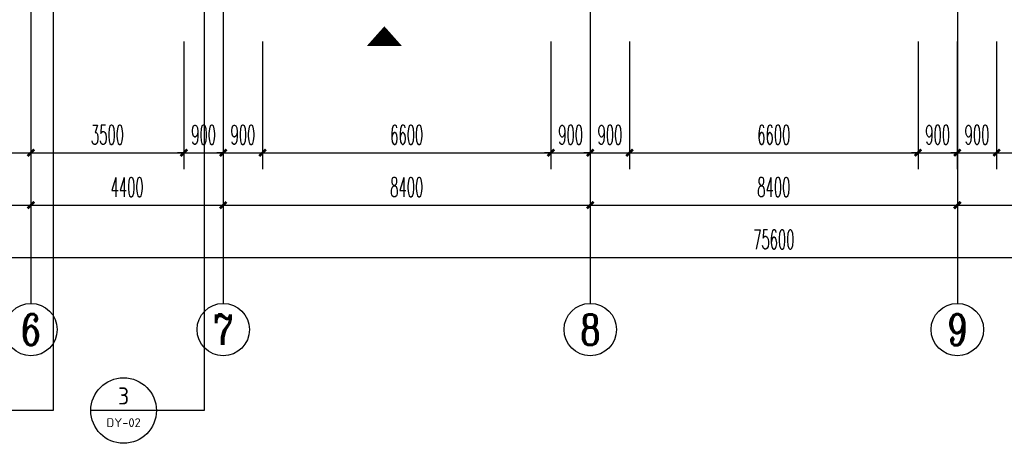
# Model space of a CAD drawing. Extents: x 1779708 to 7299578, y -1121471 to 88434.
# Tile 92 of 100: x 4343609 to 4366142, y -1072048 to -1062345. Entities that reach past the tile are written whole.
import ezdxf
from ezdxf.enums import TextEntityAlignment as Align

# ---------------------------------------------------------------- set-up
doc = ezdxf.new("R2010")
doc.units = 0
doc.header["$LTSCALE"] = 1000
doc.header["$MEASUREMENT"] = 0
doc.linetypes.add('DOTE', pattern=[2.42, 2, -0.2, 0.02, -0.2])
doc.layers.get('0').update_dxf_attribs({"linetype": 'CONTINUOUS'})
doc.layers.get('Defpoints').update_dxf_attribs({"linetype": 'CONTINUOUS'})
for name, color, linetype in [('AXIS', 3, 'CONTINUOUS'), ('AXIS_TEXT', 7, 'CONTINUOUS'), ('DIM_IDEN', 3, 'CONTINUOUS'), ('DOTE', 1, 'DOTE'), ('GGSignatureLayer', 7, 'CONTINUOUS'), ('PUB_DIM', 3, 'CONTINUOUS'), ('PUB_TEXT', 7, 'CONTINUOUS'), ('室外构件', 4, 'CONTINUOUS')]:
    doc.layers.add(name, color=color, linetype=linetype)
doc.styles.add('_TCH_AXIS', font='COMPLEX', dxfattribs={"bigfont": 'GBCBIG'})
doc.styles.add('_TCH_DIM_T3', font='SIMPLEX.shx', dxfattribs={"width": 0.494118, "bigfont": 'GBCBIG.shx'})
doc.styles.add('COMPLEX', font='COMPLEX')
doc.styles.get("Standard").update_dxf_attribs({"font": 'GBENOR', "bigfont": 'GBCBIG'})
doc.dimstyles.new('_TCH_ARCH&&150', dxfattribs={"dimtxt": 446.25, "dimasz": 150, "dimexe": 375, "dimexo": 450, "dimgap": 189.375, "dimtad": 1, "dimdec": 0, "dimzin": 0, "dimdsep": 46, "dimtxsty": '_TCH_DIM_T3', "dimblk": 'ARCHTICK', "dimcen": 0.09, "dimdle": 225, "dimclrt": 7, "dimazin": 2, "dimtfac": 1, "dimtdec": 0, "dimtix": 1, "dimtmove": 2, "dimatfit": 3, "dimfxl": 250, "dimtolj": 1, "dimtzin": 0, "dimarcsym": 0})

# ---------------------------------------------------------------- blocks, each defined once
blk = doc.blocks.new('_AXISO')
blk.add_circle((0, 0), 0.5)
at = {"layer": 'AXIS_TEXT', "style": 'COMPLEX', "width": 1.041667}
blk.add_attdef('A', text='', height=0.56, dxfattribs=at).set_placement((-0.25, -0.28), (0.25, -0.28), align=Align.FIT)
blk = doc.blocks.new('_ArchTick')
at = {"color": 0, "linetype": 'ByBlock', "const_width": 0.4}
blk.add_lwpolyline([(-0.5, -0.5), (0.5, 0.5)], dxfattribs=at)
blk = doc.blocks.new('*D6822')
at = {"layer": 'AXIS', "color": 0, "lineweight": -2, "transparency": 16777216}
for p, q in [((9200, 6750), (9200, 1875)), ((84800, 6750), (84800, 1875)), ((8975, 2250), (85025, 2250))]:
    blk.add_line(p, q, dxfattribs=at)
at = {"layer": 'Defpoints', "color": 0, "transparency": 16777216}
for p in [(9200, 7200), (84800, 7200), (84800, 2250)]:
    blk.add_point(p, dxfattribs=at)
at = {"layer": 'AXIS', "color": 0, "lineweight": -2, "transparency": 16777216, "xscale": 150, "yscale": 150, "zscale": 150, "rotation": 180}
blk.add_blockref('_ArchTick', (9200, 2250), dxfattribs=at)
at = {"layer": 'AXIS', "color": 0, "lineweight": -2, "transparency": 16777216, "xscale": 150, "yscale": 150, "zscale": 150}
blk.add_blockref('_ArchTick', (84800, 2250), dxfattribs=at)
at = {"layer": 'AXIS', "color": 7, "transparency": 16777216, "insert": (47000, 2663), "char_height": 446.2, "attachment_point": 5, "style": '_TCH_DIM_T3'}
blk.add_mtext('\\A1;75600', dxfattribs=at)
blk = doc.blocks.new('*D6827')
at = {"layer": 'AXIS', "color": 0, "lineweight": -2, "transparency": 16777216}
for p, q in [((26000, 6750), (26000, 3075)), ((30000, 6750), (30000, 3075)), ((25775, 3450), (30225, 3450))]:
    blk.add_line(p, q, dxfattribs=at)
at = {"layer": 'Defpoints', "color": 0, "transparency": 16777216}
for p in [(26000, 7200), (30000, 7200), (30000, 3450)]:
    blk.add_point(p, dxfattribs=at)
at = {"layer": 'AXIS', "color": 0, "lineweight": -2, "transparency": 16777216, "xscale": 150, "yscale": 150, "zscale": 150, "rotation": 180}
blk.add_blockref('_ArchTick', (26000, 3450), dxfattribs=at)
at = {"layer": 'AXIS', "color": 0, "lineweight": -2, "transparency": 16777216, "xscale": 150, "yscale": 150, "zscale": 150}
blk.add_blockref('_ArchTick', (30000, 3450), dxfattribs=at)
at = {"layer": 'AXIS', "color": 7, "transparency": 16777216, "insert": (28000, 3863), "char_height": 446.2, "attachment_point": 5, "style": '_TCH_DIM_T3'}
blk.add_mtext('\\A1;4000', dxfattribs=at)
blk = doc.blocks.new('*D6828')
at = {"layer": 'AXIS', "color": 0, "lineweight": -2, "transparency": 16777216}
for p, q in [((30000, 6750), (30000, 3075)), ((34400, 6750), (34400, 3075)), ((29775, 3450), (34625, 3450))]:
    blk.add_line(p, q, dxfattribs=at)
at = {"layer": 'Defpoints', "color": 0, "transparency": 16777216}
for p in [(30000, 7200), (34400, 7200), (34400, 3450)]:
    blk.add_point(p, dxfattribs=at)
at = {"layer": 'AXIS', "color": 0, "lineweight": -2, "transparency": 16777216, "xscale": 150, "yscale": 150, "zscale": 150, "rotation": 180}
blk.add_blockref('_ArchTick', (30000, 3450), dxfattribs=at)
at = {"layer": 'AXIS', "color": 0, "lineweight": -2, "transparency": 16777216, "xscale": 150, "yscale": 150, "zscale": 150}
blk.add_blockref('_ArchTick', (34400, 3450), dxfattribs=at)
at = {"layer": 'AXIS', "color": 7, "transparency": 16777216, "insert": (32200, 3863), "char_height": 446.2, "attachment_point": 5, "style": '_TCH_DIM_T3'}
blk.add_mtext('\\A1;4400', dxfattribs=at)
blk = doc.blocks.new('*D6829')
at = {"layer": 'AXIS', "color": 0, "lineweight": -2, "transparency": 16777216}
for p, q in [((34400, 6750), (34400, 3075)), ((42800, 6750), (42800, 3075)), ((34175, 3450), (43025, 3450))]:
    blk.add_line(p, q, dxfattribs=at)
at = {"layer": 'Defpoints', "color": 0, "transparency": 16777216}
for p in [(34400, 7200), (42800, 7200), (42800, 3450)]:
    blk.add_point(p, dxfattribs=at)
at = {"layer": 'AXIS', "color": 0, "lineweight": -2, "transparency": 16777216, "xscale": 150, "yscale": 150, "zscale": 150, "rotation": 180}
blk.add_blockref('_ArchTick', (34400, 3450), dxfattribs=at)
at = {"layer": 'AXIS', "color": 0, "lineweight": -2, "transparency": 16777216, "xscale": 150, "yscale": 150, "zscale": 150}
blk.add_blockref('_ArchTick', (42800, 3450), dxfattribs=at)
at = {"layer": 'AXIS', "color": 7, "transparency": 16777216, "insert": (38600, 3863), "char_height": 446.2, "attachment_point": 5, "style": '_TCH_DIM_T3'}
blk.add_mtext('\\A1;8400', dxfattribs=at)
blk = doc.blocks.new('*D6830')
at = {"layer": 'AXIS', "color": 0, "lineweight": -2, "transparency": 16777216}
for p, q in [((42800, 6750), (42800, 3075)), ((51200, 6750), (51200, 3075)), ((42575, 3450), (51425, 3450))]:
    blk.add_line(p, q, dxfattribs=at)
at = {"layer": 'Defpoints', "color": 0, "transparency": 16777216}
for p in [(42800, 7200), (51200, 7200), (51200, 3450)]:
    blk.add_point(p, dxfattribs=at)
at = {"layer": 'AXIS', "color": 0, "lineweight": -2, "transparency": 16777216, "xscale": 150, "yscale": 150, "zscale": 150, "rotation": 180}
blk.add_blockref('_ArchTick', (42800, 3450), dxfattribs=at)
at = {"layer": 'AXIS', "color": 0, "lineweight": -2, "transparency": 16777216, "xscale": 150, "yscale": 150, "zscale": 150}
blk.add_blockref('_ArchTick', (51200, 3450), dxfattribs=at)
at = {"layer": 'AXIS', "color": 7, "transparency": 16777216, "insert": (47000, 3863), "char_height": 446.2, "attachment_point": 5, "style": '_TCH_DIM_T3'}
blk.add_mtext('\\A1;8400', dxfattribs=at)
blk = doc.blocks.new('*D6831')
at = {"layer": 'AXIS', "color": 0, "lineweight": -2, "transparency": 16777216}
for p, q in [((51200, 6750), (51200, 3075)), ((55500, 6750), (55500, 3075)), ((50975, 3450), (55725, 3450))]:
    blk.add_line(p, q, dxfattribs=at)
at = {"layer": 'Defpoints', "color": 0, "transparency": 16777216}
for p in [(51200, 7200), (55500, 7200), (55500, 3450)]:
    blk.add_point(p, dxfattribs=at)
at = {"layer": 'AXIS', "color": 0, "lineweight": -2, "transparency": 16777216, "xscale": 150, "yscale": 150, "zscale": 150, "rotation": 180}
blk.add_blockref('_ArchTick', (51200, 3450), dxfattribs=at)
at = {"layer": 'AXIS', "color": 0, "lineweight": -2, "transparency": 16777216, "xscale": 150, "yscale": 150, "zscale": 150}
blk.add_blockref('_ArchTick', (55500, 3450), dxfattribs=at)
at = {"layer": 'AXIS', "color": 7, "transparency": 16777216, "insert": (53350, 3863), "char_height": 446.2, "attachment_point": 5, "style": '_TCH_DIM_T3'}
blk.add_mtext('\\A1;4300', dxfattribs=at)
blk = doc.blocks.new('*D4844')
at = {"layer": 'Defpoints', "color": 0, "transparency": 16777216}
for p in [(4365967, -1062393), (4369367, -1062393), (4369367, -1065393)]:
    blk.add_point(p, dxfattribs=at)
at = {"layer": 'PUB_DIM', "color": 0, "lineweight": -2, "transparency": 16777216}
for p, q in [((4365967, -1062843), (4365967, -1065768)), ((4369367, -1062843), (4369367, -1065768)), ((4365742, -1065393), (4369592, -1065393))]:
    blk.add_line(p, q, dxfattribs=at)
at = {"layer": 'PUB_DIM', "color": 0, "lineweight": -2, "transparency": 16777216, "xscale": 150, "yscale": 150, "zscale": 150, "rotation": 180}
blk.add_blockref('_ArchTick', (4365967, -1065393), dxfattribs=at)
at = {"layer": 'PUB_DIM', "color": 0, "lineweight": -2, "transparency": 16777216, "xscale": 150, "yscale": 150, "zscale": 150}
blk.add_blockref('_ArchTick', (4369367, -1065393), dxfattribs=at)
at = {"layer": 'PUB_DIM', "color": 7, "transparency": 16777216, "insert": (4367667, -1064981), "char_height": 446.2, "attachment_point": 5, "style": '_TCH_DIM_T3'}
blk.add_mtext('\\A1;3400', dxfattribs=at)
blk = doc.blocks.new('*D4845')
at = {"layer": 'Defpoints', "color": 0, "transparency": 16777216}
for p in [(4365067, -1062393), (4365967, -1062393), (4365967, -1065393)]:
    blk.add_point(p, dxfattribs=at)
at = {"layer": 'PUB_DIM', "color": 0, "lineweight": -2, "transparency": 16777216}
for p, q in [((4365067, -1062843), (4365067, -1065768)), ((4365967, -1062843), (4365967, -1065768)), ((4365067, -1065393), (4364917, -1065393)), ((4365067, -1065393), (4365967, -1065393)), ((4365967, -1065393), (4366117, -1065393))]:
    blk.add_line(p, q, dxfattribs=at)
at = {"layer": 'PUB_DIM', "color": 0, "lineweight": -2, "transparency": 16777216, "xscale": 150, "yscale": 150, "zscale": 150}
blk.add_blockref('_ArchTick', (4365067, -1065393), dxfattribs=at)
at = {"layer": 'PUB_DIM', "color": 0, "lineweight": -2, "transparency": 16777216, "xscale": 150, "yscale": 150, "zscale": 150, "rotation": 180}
blk.add_blockref('_ArchTick', (4365967, -1065393), dxfattribs=at)
at = {"layer": 'PUB_DIM', "color": 7, "transparency": 16777216, "insert": (4365517, -1064981), "char_height": 446.2, "attachment_point": 5, "style": '_TCH_DIM_T3'}
blk.add_mtext('\\A1;900', dxfattribs=at)
blk = doc.blocks.new('*D4846')
at = {"layer": 'Defpoints', "color": 0, "transparency": 16777216}
for p in [(4364167, -1062393), (4365067, -1062393), (4365067, -1065393)]:
    blk.add_point(p, dxfattribs=at)
at = {"layer": 'PUB_DIM', "color": 0, "lineweight": -2, "transparency": 16777216}
for p, q in [((4364167, -1062843), (4364167, -1065768)), ((4365067, -1062843), (4365067, -1065768)), ((4364167, -1065393), (4364017, -1065393)), ((4364167, -1065393), (4365067, -1065393)), ((4365067, -1065393), (4365217, -1065393))]:
    blk.add_line(p, q, dxfattribs=at)
at = {"layer": 'PUB_DIM', "color": 0, "lineweight": -2, "transparency": 16777216, "xscale": 150, "yscale": 150, "zscale": 150}
blk.add_blockref('_ArchTick', (4364167, -1065393), dxfattribs=at)
at = {"layer": 'PUB_DIM', "color": 0, "lineweight": -2, "transparency": 16777216, "xscale": 150, "yscale": 150, "zscale": 150, "rotation": 180}
blk.add_blockref('_ArchTick', (4365067, -1065393), dxfattribs=at)
at = {"layer": 'PUB_DIM', "color": 7, "transparency": 16777216, "insert": (4364617, -1064981), "char_height": 446.2, "attachment_point": 5, "style": '_TCH_DIM_T3'}
blk.add_mtext('\\A1;900', dxfattribs=at)
blk = doc.blocks.new('*D4847')
at = {"layer": 'Defpoints', "color": 0, "transparency": 16777216}
for p in [(4357567, -1062393), (4364167, -1062393), (4364167, -1065393)]:
    blk.add_point(p, dxfattribs=at)
at = {"layer": 'PUB_DIM', "color": 0, "lineweight": -2, "transparency": 16777216}
for p, q in [((4357567, -1062843), (4357567, -1065768)), ((4364167, -1062843), (4364167, -1065768)), ((4357342, -1065393), (4364392, -1065393))]:
    blk.add_line(p, q, dxfattribs=at)
at = {"layer": 'PUB_DIM', "color": 0, "lineweight": -2, "transparency": 16777216, "xscale": 150, "yscale": 150, "zscale": 150, "rotation": 180}
blk.add_blockref('_ArchTick', (4357567, -1065393), dxfattribs=at)
at = {"layer": 'PUB_DIM', "color": 0, "lineweight": -2, "transparency": 16777216, "xscale": 150, "yscale": 150, "zscale": 150}
blk.add_blockref('_ArchTick', (4364167, -1065393), dxfattribs=at)
at = {"layer": 'PUB_DIM', "color": 7, "transparency": 16777216, "insert": (4360867, -1064981), "char_height": 446.2, "attachment_point": 5, "style": '_TCH_DIM_T3'}
blk.add_mtext('\\A1;6600', dxfattribs=at)
blk = doc.blocks.new('*D4848')
at = {"layer": 'Defpoints', "color": 0, "transparency": 16777216}
for p in [(4356667, -1062393), (4357567, -1062393), (4357567, -1065393)]:
    blk.add_point(p, dxfattribs=at)
at = {"layer": 'PUB_DIM', "color": 0, "lineweight": -2, "transparency": 16777216}
for p, q in [((4356667, -1062843), (4356667, -1065768)), ((4357567, -1062843), (4357567, -1065768)), ((4356667, -1065393), (4356517, -1065393)), ((4356667, -1065393), (4357567, -1065393)), ((4357567, -1065393), (4357717, -1065393))]:
    blk.add_line(p, q, dxfattribs=at)
at = {"layer": 'PUB_DIM', "color": 0, "lineweight": -2, "transparency": 16777216, "xscale": 150, "yscale": 150, "zscale": 150}
blk.add_blockref('_ArchTick', (4356667, -1065393), dxfattribs=at)
at = {"layer": 'PUB_DIM', "color": 0, "lineweight": -2, "transparency": 16777216, "xscale": 150, "yscale": 150, "zscale": 150, "rotation": 180}
blk.add_blockref('_ArchTick', (4357567, -1065393), dxfattribs=at)
at = {"layer": 'PUB_DIM', "color": 7, "transparency": 16777216, "insert": (4357117, -1064981), "char_height": 446.2, "attachment_point": 5, "style": '_TCH_DIM_T3'}
blk.add_mtext('\\A1;900', dxfattribs=at)
blk = doc.blocks.new('*D4849')
at = {"layer": 'Defpoints', "color": 0, "transparency": 16777216}
for p in [(4355767, -1062393), (4356667, -1062393), (4356667, -1065393)]:
    blk.add_point(p, dxfattribs=at)
at = {"layer": 'PUB_DIM', "color": 0, "lineweight": -2, "transparency": 16777216}
for p, q in [((4355767, -1062843), (4355767, -1065768)), ((4356667, -1062843), (4356667, -1065768)), ((4355767, -1065393), (4355617, -1065393)), ((4355767, -1065393), (4356667, -1065393)), ((4356667, -1065393), (4356817, -1065393))]:
    blk.add_line(p, q, dxfattribs=at)
at = {"layer": 'PUB_DIM', "color": 0, "lineweight": -2, "transparency": 16777216, "xscale": 150, "yscale": 150, "zscale": 150}
blk.add_blockref('_ArchTick', (4355767, -1065393), dxfattribs=at)
at = {"layer": 'PUB_DIM', "color": 0, "lineweight": -2, "transparency": 16777216, "xscale": 150, "yscale": 150, "zscale": 150, "rotation": 180}
blk.add_blockref('_ArchTick', (4356667, -1065393), dxfattribs=at)
at = {"layer": 'PUB_DIM', "color": 7, "transparency": 16777216, "insert": (4356217, -1064981), "char_height": 446.2, "attachment_point": 5, "style": '_TCH_DIM_T3'}
blk.add_mtext('\\A1;900', dxfattribs=at)
blk = doc.blocks.new('*D4850')
at = {"layer": 'Defpoints', "color": 0, "transparency": 16777216}
for p in [(4349167, -1062393), (4355767, -1062393), (4355767, -1065393)]:
    blk.add_point(p, dxfattribs=at)
at = {"layer": 'PUB_DIM', "color": 0, "lineweight": -2, "transparency": 16777216}
for p, q in [((4349167, -1062843), (4349167, -1065768)), ((4355767, -1062843), (4355767, -1065768)), ((4348942, -1065393), (4355992, -1065393))]:
    blk.add_line(p, q, dxfattribs=at)
at = {"layer": 'PUB_DIM', "color": 0, "lineweight": -2, "transparency": 16777216, "xscale": 150, "yscale": 150, "zscale": 150, "rotation": 180}
blk.add_blockref('_ArchTick', (4349167, -1065393), dxfattribs=at)
at = {"layer": 'PUB_DIM', "color": 0, "lineweight": -2, "transparency": 16777216, "xscale": 150, "yscale": 150, "zscale": 150}
blk.add_blockref('_ArchTick', (4355767, -1065393), dxfattribs=at)
at = {"layer": 'PUB_DIM', "color": 7, "transparency": 16777216, "insert": (4352467, -1064981), "char_height": 446.2, "attachment_point": 5, "style": '_TCH_DIM_T3'}
blk.add_mtext('\\A1;6600', dxfattribs=at)
blk = doc.blocks.new('*D4851')
at = {"layer": 'Defpoints', "color": 0, "transparency": 16777216}
for p in [(4348267, -1062393), (4349167, -1062393), (4349167, -1065393)]:
    blk.add_point(p, dxfattribs=at)
at = {"layer": 'PUB_DIM', "color": 0, "lineweight": -2, "transparency": 16777216}
for p, q in [((4348267, -1062843), (4348267, -1065768)), ((4349167, -1062843), (4349167, -1065768)), ((4348267, -1065393), (4348117, -1065393)), ((4348267, -1065393), (4349167, -1065393)), ((4349167, -1065393), (4349317, -1065393))]:
    blk.add_line(p, q, dxfattribs=at)
at = {"layer": 'PUB_DIM', "color": 0, "lineweight": -2, "transparency": 16777216, "xscale": 150, "yscale": 150, "zscale": 150}
blk.add_blockref('_ArchTick', (4348267, -1065393), dxfattribs=at)
at = {"layer": 'PUB_DIM', "color": 0, "lineweight": -2, "transparency": 16777216, "xscale": 150, "yscale": 150, "zscale": 150, "rotation": 180}
blk.add_blockref('_ArchTick', (4349167, -1065393), dxfattribs=at)
at = {"layer": 'PUB_DIM', "color": 7, "transparency": 16777216, "insert": (4348717, -1064981), "char_height": 446.2, "attachment_point": 5, "style": '_TCH_DIM_T3'}
blk.add_mtext('\\A1;900', dxfattribs=at)
blk = doc.blocks.new('*D4852')
at = {"layer": 'Defpoints', "color": 0, "transparency": 16777216}
for p in [(4347367, -1062393), (4348267, -1062393), (4348267, -1065393)]:
    blk.add_point(p, dxfattribs=at)
at = {"layer": 'PUB_DIM', "color": 0, "lineweight": -2, "transparency": 16777216}
for p, q in [((4347367, -1062843), (4347367, -1065768)), ((4348267, -1062843), (4348267, -1065768)), ((4347367, -1065393), (4347217, -1065393)), ((4347367, -1065393), (4348267, -1065393)), ((4348267, -1065393), (4348417, -1065393))]:
    blk.add_line(p, q, dxfattribs=at)
at = {"layer": 'PUB_DIM', "color": 0, "lineweight": -2, "transparency": 16777216, "xscale": 150, "yscale": 150, "zscale": 150}
blk.add_blockref('_ArchTick', (4347367, -1065393), dxfattribs=at)
at = {"layer": 'PUB_DIM', "color": 0, "lineweight": -2, "transparency": 16777216, "xscale": 150, "yscale": 150, "zscale": 150, "rotation": 180}
blk.add_blockref('_ArchTick', (4348267, -1065393), dxfattribs=at)
at = {"layer": 'PUB_DIM', "color": 7, "transparency": 16777216, "insert": (4347817, -1064981), "char_height": 446.2, "attachment_point": 5, "style": '_TCH_DIM_T3'}
blk.add_mtext('\\A1;900', dxfattribs=at)
blk = doc.blocks.new('*D4853')
at = {"layer": 'Defpoints', "color": 0, "transparency": 16777216}
for p in [(4343867, -1062393), (4347367, -1062393), (4347367, -1065393)]:
    blk.add_point(p, dxfattribs=at)
at = {"layer": 'PUB_DIM', "color": 0, "lineweight": -2, "transparency": 16777216}
for p, q in [((4343867, -1062843), (4343867, -1065768)), ((4347367, -1062843), (4347367, -1065768)), ((4343642, -1065393), (4347592, -1065393))]:
    blk.add_line(p, q, dxfattribs=at)
at = {"layer": 'PUB_DIM', "color": 0, "lineweight": -2, "transparency": 16777216, "xscale": 150, "yscale": 150, "zscale": 150, "rotation": 180}
blk.add_blockref('_ArchTick', (4343867, -1065393), dxfattribs=at)
at = {"layer": 'PUB_DIM', "color": 0, "lineweight": -2, "transparency": 16777216, "xscale": 150, "yscale": 150, "zscale": 150}
blk.add_blockref('_ArchTick', (4347367, -1065393), dxfattribs=at)
at = {"layer": 'PUB_DIM', "color": 7, "transparency": 16777216, "insert": (4345617, -1064981), "char_height": 446.2, "attachment_point": 5, "style": '_TCH_DIM_T3'}
blk.add_mtext('\\A1;3500', dxfattribs=at)
blk = doc.blocks.new('*D4854')
at = {"layer": 'Defpoints', "color": 0, "transparency": 16777216}
for p in [(4340767, -1062393), (4343867, -1062393), (4343867, -1065393)]:
    blk.add_point(p, dxfattribs=at)
at = {"layer": 'PUB_DIM', "color": 0, "lineweight": -2, "transparency": 16777216}
for p, q in [((4340767, -1062843), (4340767, -1065768)), ((4343867, -1062843), (4343867, -1065768)), ((4340542, -1065393), (4344092, -1065393))]:
    blk.add_line(p, q, dxfattribs=at)
at = {"layer": 'PUB_DIM', "color": 0, "lineweight": -2, "transparency": 16777216, "xscale": 150, "yscale": 150, "zscale": 150, "rotation": 180}
blk.add_blockref('_ArchTick', (4340767, -1065393), dxfattribs=at)
at = {"layer": 'PUB_DIM', "color": 0, "lineweight": -2, "transparency": 16777216, "xscale": 150, "yscale": 150, "zscale": 150}
blk.add_blockref('_ArchTick', (4343867, -1065393), dxfattribs=at)
at = {"layer": 'PUB_DIM', "color": 7, "transparency": 16777216, "insert": (4342317, -1064981), "char_height": 446.2, "attachment_point": 5, "style": '_TCH_DIM_T3'}
blk.add_mtext('\\A1;3100', dxfattribs=at)
blk = doc.blocks.new('A$C159220C3')
at = {"layer": 'AXIS'}
for p, q in [((30000, 7200), (30000, 1200)), ((34400, 7200), (34400, 1200)), ((42800, 7200), (42800, 1200)), ((51200, 7200), (51200, 1200))]:
    blk.add_line(p, q, dxfattribs=at)
at = {"layer": 'DOTE'}
for p, q in [((30000, 149200), (30000, 7200)), ((34400, 149200), (34400, 7200)), ((42800, 149200), (42800, 7200)), ((51200, 149200), (51200, 7200))]:
    blk.add_line(p, q, dxfattribs=at)
at = {"layer": 'AXIS'}
ref = blk.add_blockref('_AXISO', (30000, 600), dxfattribs=dict(at, xscale=1200, yscale=1200, zscale=1200))
ref.add_attrib('A', '6', dxfattribs={"layer": 'AXIS_TEXT', "height": 714.2, "style": '_TCH_AXIS', "width": 0.928571}).set_placement((29778.9, 242.9), (30221.1, 242.9), align=Align.FIT)
ref = blk.add_blockref('_AXISO', (34400, 600), dxfattribs=dict(at, xscale=1200, yscale=1200, zscale=1200))
ref.add_attrib('A', '7', dxfattribs={"layer": 'AXIS_TEXT', "height": 698.9, "style": '_TCH_AXIS'}).set_placement((34167, 250.5), (34633, 250.5), align=Align.FIT)
ref = blk.add_blockref('_AXISO', (42800, 600), dxfattribs=dict(at, xscale=1200, yscale=1200, zscale=1200))
ref.add_attrib('A', '8', dxfattribs={"layer": 'AXIS_TEXT', "height": 698.9, "style": '_TCH_AXIS'}).set_placement((42567, 250.5), (43033, 250.5), align=Align.FIT)
ref = blk.add_blockref('_AXISO', (51200, 600), dxfattribs=dict(at, xscale=1200, yscale=1200, zscale=1200))
ref.add_attrib('A', '9', dxfattribs={"layer": 'AXIS_TEXT', "height": 714.2, "style": '_TCH_AXIS', "width": 0.928571}).set_placement((50978.9, 242.9), (51421.1, 242.9), align=Align.FIT)
for p1, p2, distance, picture, middle in [((9200, 7200), (84800, 7200), -4950, '*D6822', (47000, 2662.5)), ((26000, 7200), (30000, 7200), -3750, '*D6827', (28000, 3862.5)), ((30000, 7200), (34400, 7200), -3750, '*D6828', (32200, 3862.5)), ((34400, 7200), (42800, 7200), -3750, '*D6829', (38600, 3862.5)), ((42800, 7200), (51200, 7200), -3750, '*D6830', (47000, 3862.5)), ((51200, 7200), (55500, 7200), -3750, '*D6831', (53350, 3862.5))]:
    dim = blk.add_aligned_dim(p1=p1, p2=p2, distance=distance, dimstyle='_TCH_ARCH&&150', dxfattribs=at)
    dim.commit()
    dim.dimension.update_dxf_attribs({"geometry": picture, "text_midpoint": middle})

msp = doc.modelspace()

# ---------------------------------------------------------------- linework, layer by layer
at = {"layer": 'DIM_IDEN'}
for p, q in [((4344372, -1060488.1), (4344372, -1071298)), ((4347834.5, -1060488.1), (4347834.5, -1071298)), ((4344372, -1071298), (4343274.4, -1071298)), ((4346736.9, -1071298), (4345236.9, -1071298)), ((4347834.5, -1071298), (4346736.9, -1071298))]:
    msp.add_line(p, q, dxfattribs=at)
msp.add_circle((4345986.9, -1071298), 750, dxfattribs=at)
at = {"layer": 'GGSignatureLayer'}
msp.add_lwpolyline([(4351954.8, -1062496.4, 0, 800, 0), (4351954.8, -1062946.1, 800, 800, 0)], format="xyseb", dxfattribs=at)

# ---------------------------------------------------------------- block references
at = {"layer": '室外构件'}
msp.add_blockref('A$C159220C3', (4313867.1, -1070043.3), dxfattribs=at)

# ---------------------------------------------------------------- texts
at = {"layer": 'PUB_TEXT', "color": 7}
for s, height, width, p, p2 in [('3', 392.8, 0.978638, (4345861, -1071159.4), (4346112.7, -1071159.4)), ('DY-02', 201.87, 1.026321, (4345595.5, -1071675.1), (4346378.3, -1071675.1))]:
    msp.add_text(s, height=height, dxfattribs=dict(at, width=width)).set_placement(p, p2, align=Align.FIT)

# ---------------------------------------------------------------- dimensions: what is measured, and where the dimension line sits
at = {"layer": 'PUB_DIM'}
for p1, p2, picture, middle in [((4340767.1, -1062393.3), (4343867.1, -1062393.3), '*D4854', (4342317.1, -1064980.8)), ((4343867.1, -1062393.3), (4347367.1, -1062393.3), '*D4853', (4345617.1, -1064980.8)), ((4347367.1, -1062393.3), (4348267.1, -1062393.3), '*D4852', (4347817.1, -1064980.8)), ((4348267.1, -1062393.3), (4349167.1, -1062393.3), '*D4851', (4348717.1, -1064980.8)), ((4349167.1, -1062393.3), (4355767.1, -1062393.3), '*D4850', (4352467.1, -1064980.8)), ((4355767.1, -1062393.3), (4356667.1, -1062393.3), '*D4849', (4356217.1, -1064980.8)), ((4356667.1, -1062393.3), (4357567.1, -1062393.3), '*D4848', (4357117.1, -1064980.8)), ((4357567.1, -1062393.3), (4364167.1, -1062393.3), '*D4847', (4360867.1, -1064980.8)), ((4364167.1, -1062393.3), (4365067.1, -1062393.3), '*D4846', (4364617.1, -1064980.8)), ((4365067.1, -1062393.3), (4365967.1, -1062393.3), '*D4845', (4365517.1, -1064980.8)), ((4365967.1, -1062393.3), (4369367.1, -1062393.3), '*D4844', (4367667.1, -1064980.8))]:
    dim = msp.add_aligned_dim(p1=p1, p2=p2, distance=-3000, dimstyle='_TCH_ARCH&&150', dxfattribs=at)
    dim.commit()
    dim.dimension.update_dxf_attribs({"geometry": picture, "text_midpoint": middle})

doc.saveas('drawing.dxf')
